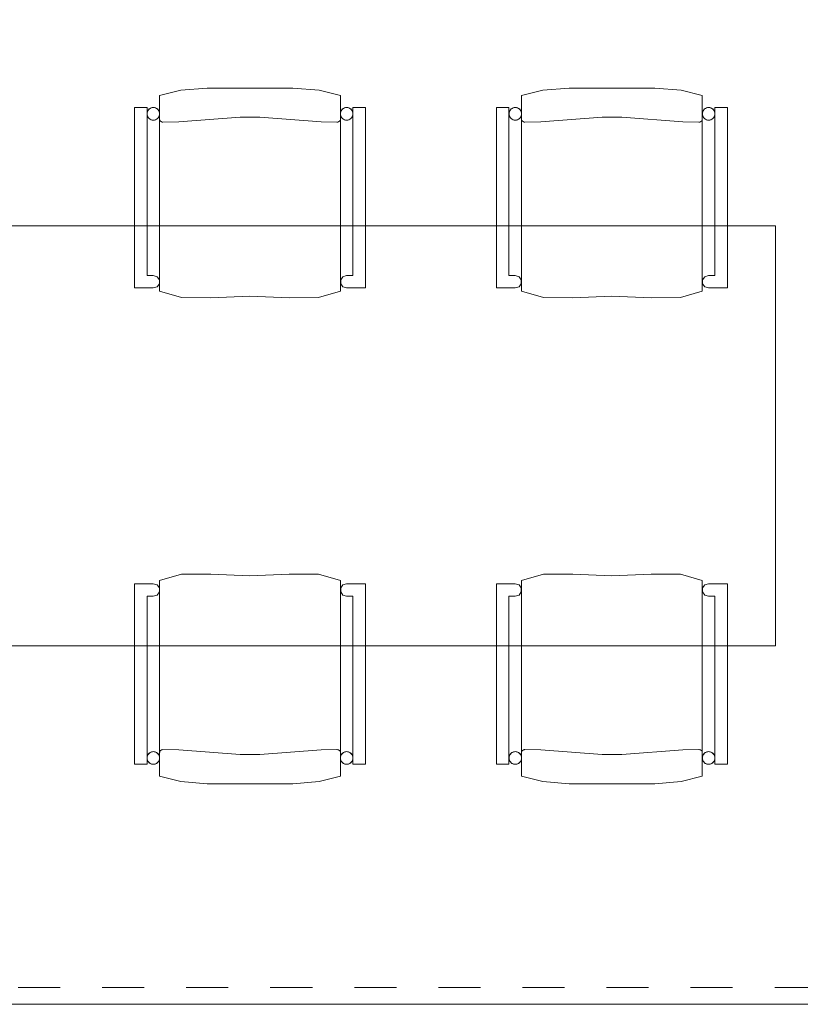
# Model space of a CAD drawing. Header units: metres. Extents: x -7.1 to 26.5, y -14.7 to 18.1.
# Tile 3 of 145: x 3.3 to 5.1, y -6.7 to -4.3. Entities that reach past the tile are written whole.
import ezdxf

# ---------------------------------------------------------------- set-up
doc = ezdxf.new("R2010")
doc.units = ezdxf.units.M
doc.linetypes.add('AUSGEZOGEN', pattern=[0])
doc.linetypes.add('STRICHLINIE_S4', pattern=[0.0055, 0.0035, -0.001, 0, -0.001])
for name, color, linetype in [('XR$1$030 Bodenaufbauten', 7, 'AUSGEZOGEN'), ('XR$1$065 Möbel Einrichtung', 7, 'AUSGEZOGEN'), ('XR$1$080 Raumdefinitionen Kontur', 7, 'AUSGEZOGEN'), ('XR$3$035 Decken', 7, 'AUSGEZOGEN')]:
    doc.layers.add(name, color=color, linetype=linetype)

msp = doc.modelspace()

# ---------------------------------------------------------------- linework, layer by layer
at = {"layer": 'XR$1$030 Bodenaufbauten', "color": 7, "linetype": 'AUSGEZOGEN', "lineweight": 18, "transparency": 33554687}
msp.add_lwpolyline([(1.9518, -6.6565), (22.9518, -6.6565), (22.9518, -3.8565), (1.9518, -3.8565), (1.9518, -6.6565)], close=True, dxfattribs=at)
at = {"layer": 'XR$1$065 Möbel Einrichtung', "color": 8, "linetype": 'AUSGEZOGEN', "lineweight": 13, "transparency": 33554687}
for p, q in [((3.6387, -4.481), (3.5884, -4.4936)), ((3.5884, -4.4936), (3.5884, -4.9594)), ((3.7014, -4.4759), (3.6387, -4.481)), ((3.8034, -4.4759), (3.7014, -4.4759)), ((3.9055, -4.4759), (3.8034, -4.4759)), ((3.9681, -4.481), (3.9055, -4.4759)), ((4.0184, -4.4936), (3.9681, -4.481)), ((4.0184, -4.9594), (4.0184, -4.4936)), ((4.4496, -4.4936), (4.4999, -4.481)), ((4.4496, -4.9594), (4.4496, -4.4936)), ((4.4999, -4.481), (4.5626, -4.4759)), ((4.5626, -4.4759), (4.6646, -4.4759)), ((4.6646, -4.4759), (4.7667, -4.4759)), ((4.7667, -4.4759), (4.8293, -4.481)), ((4.8293, -4.481), (4.8796, -4.4936)), ((4.8796, -4.4936), (4.8796, -4.9594)), ((3.5584, -4.5222), (3.5284, -4.5222)), ((3.5284, -4.5222), (3.5284, -4.9515)), ((3.5584, -4.922), (3.5584, -4.5222)), ((4.0784, -4.5222), (4.0484, -4.5222)), ((4.0484, -4.5222), (4.0484, -4.922)), ((4.0784, -4.9515), (4.0784, -4.5222)), ((4.3896, -4.9515), (4.3896, -4.5222)), ((4.3896, -4.5222), (4.4196, -4.5222)), ((4.4196, -4.5222), (4.4196, -4.922)), ((4.9096, -4.922), (4.9096, -4.5222)), ((4.9096, -4.5222), (4.9396, -4.5222)), ((4.9396, -4.5222), (4.9396, -4.9515)), ((3.7799, -4.5452), (3.6344, -4.5562)), ((3.8269, -4.5452), (3.7799, -4.5452)), ((3.9724, -4.5562), (3.8269, -4.5452)), ((4.4956, -4.5562), (4.6411, -4.5452)), ((4.6411, -4.5452), (4.6881, -4.5452)), ((4.6881, -4.5452), (4.8336, -4.5562)), ((3.5887, -4.5513), (3.5884, -4.5499)), ((3.5892, -4.5526), (3.5887, -4.5513)), ((3.5899, -4.5538), (3.5892, -4.5526)), ((3.5908, -4.5549), (3.5899, -4.5538)), ((3.5918, -4.5558), (3.5908, -4.5549)), ((3.593, -4.5565), (3.5918, -4.5558)), ((3.5944, -4.5569), (3.593, -4.5565)), ((3.5957, -4.5572), (3.5944, -4.5569)), ((3.5964, -4.5572), (3.5957, -4.5572)), ((3.6344, -4.5562), (3.5964, -4.5572)), ((4.0104, -4.5572), (3.9724, -4.5562)), ((4.0111, -4.5572), (4.0104, -4.5572)), ((4.0125, -4.5569), (4.0111, -4.5572)), ((4.0138, -4.5565), (4.0125, -4.5569)), ((4.015, -4.5558), (4.0138, -4.5565)), ((4.0161, -4.5549), (4.015, -4.5558)), ((4.017, -4.5538), (4.0161, -4.5549)), ((4.0177, -4.5526), (4.017, -4.5538)), ((4.4504, -4.5526), (4.4511, -4.5538)), ((4.4511, -4.5538), (4.452, -4.5549)), ((4.452, -4.5549), (4.453, -4.5558)), ((4.453, -4.5558), (4.4542, -4.5565)), ((4.4542, -4.5565), (4.4556, -4.5569)), ((4.4556, -4.5569), (4.4569, -4.5572)), ((4.4569, -4.5572), (4.4576, -4.5572)), ((4.4576, -4.5572), (4.4956, -4.5562)), ((4.8336, -4.5562), (4.8716, -4.5572)), ((4.8716, -4.5572), (4.8723, -4.5572)), ((4.8723, -4.5572), (4.8737, -4.5569)), ((4.8737, -4.5569), (4.875, -4.5565)), ((4.875, -4.5565), (4.8762, -4.5558)), ((4.8762, -4.5558), (4.8773, -4.5549)), ((4.8773, -4.5549), (4.8782, -4.5538)), ((4.8782, -4.5538), (4.8789, -4.5526)), ((4.8789, -4.5526), (4.8794, -4.5513)), ((4.8794, -4.5513), (4.8796, -4.5499)), ((2.5534, -4.8037), (5.0534, -4.8037)), ((5.0534, -4.8037), (5.0534, -5.8037)), ((3.5734, -4.922), (3.5584, -4.922)), ((3.5823, -4.9249), (3.5734, -4.922)), ((3.5877, -4.9324), (3.5823, -4.9249)), ((3.5823, -4.9492), (3.5877, -4.9417)), ((3.5877, -4.9417), (3.5877, -4.9324)), ((4.0246, -4.9249), (4.0192, -4.9324)), ((4.0192, -4.9324), (4.0192, -4.9417)), ((4.0192, -4.9417), (4.0246, -4.9492)), ((4.0334, -4.922), (4.0246, -4.9249)), ((4.0484, -4.922), (4.0334, -4.922)), ((4.4196, -4.922), (4.4346, -4.922)), ((4.4346, -4.922), (4.4435, -4.9249)), ((4.4435, -4.9249), (4.4489, -4.9324)), ((4.4489, -4.9417), (4.4435, -4.9492)), ((4.4489, -4.9324), (4.4489, -4.9417)), ((4.8804, -4.9324), (4.8858, -4.9249)), ((4.8804, -4.9417), (4.8804, -4.9324)), ((4.8858, -4.9492), (4.8804, -4.9417)), ((4.8858, -4.9249), (4.8946, -4.922)), ((4.8946, -4.922), (4.9096, -4.922)), ((3.5284, -4.9515), (3.5734, -4.9515)), ((3.5734, -4.9515), (3.5823, -4.9492)), ((3.5884, -4.9594), (3.6404, -4.9747)), ((3.9665, -4.9747), (4.0184, -4.9594)), ((4.0246, -4.9492), (4.0334, -4.9515)), ((4.0334, -4.9515), (4.0784, -4.9515)), ((4.4346, -4.9515), (4.3896, -4.9515)), ((4.4435, -4.9492), (4.4346, -4.9515)), ((4.5016, -4.9747), (4.4496, -4.9594)), ((4.8796, -4.9594), (4.8277, -4.9747)), ((4.8946, -4.9515), (4.8858, -4.9492)), ((4.9396, -4.9515), (4.8946, -4.9515)), ((3.6404, -4.9747), (3.7105, -4.975)), ((3.7105, -4.975), (3.8034, -4.9708)), ((3.8034, -4.9708), (3.8964, -4.975)), ((3.8964, -4.975), (3.9665, -4.9747)), ((4.5717, -4.975), (4.5016, -4.9747)), ((4.6646, -4.9708), (4.5717, -4.975)), ((4.7576, -4.975), (4.6646, -4.9708)), ((4.8277, -4.9747), (4.7576, -4.975)), ((3.5884, -5.648), (3.6404, -5.6327)), ((3.6404, -5.6327), (3.7105, -5.6324)), ((3.7105, -5.6324), (3.8034, -5.6366)), ((3.8034, -5.6366), (3.8964, -5.6324)), ((3.8964, -5.6324), (3.9665, -5.6327)), ((3.9665, -5.6327), (4.0184, -5.648)), ((4.5016, -5.6327), (4.4496, -5.648)), ((4.5717, -5.6324), (4.5016, -5.6327)), ((4.6646, -5.6366), (4.5717, -5.6324)), ((4.7576, -5.6324), (4.6646, -5.6366)), ((4.8277, -5.6327), (4.7576, -5.6324)), ((4.8796, -5.648), (4.8277, -5.6327)), ((3.5284, -5.6559), (3.5734, -5.6559)), ((3.5284, -6.0852), (3.5284, -5.6559)), ((3.5734, -5.6559), (3.5823, -5.6582)), ((3.5823, -5.6582), (3.5877, -5.6657)), ((3.5877, -5.6657), (3.5877, -5.675)), ((3.5884, -6.1138), (3.5884, -5.648)), ((4.0184, -5.648), (4.0184, -6.1138)), ((4.0192, -5.6657), (4.0246, -5.6582)), ((4.0192, -5.675), (4.0192, -5.6657)), ((4.0246, -5.6582), (4.0334, -5.6559)), ((4.0334, -5.6559), (4.0784, -5.6559)), ((4.0784, -5.6559), (4.0784, -6.0852)), ((4.4346, -5.6559), (4.3896, -5.6559)), ((4.3896, -5.6559), (4.3896, -6.0852)), ((4.4435, -5.6582), (4.4346, -5.6559)), ((4.4489, -5.6657), (4.4435, -5.6582)), ((4.4489, -5.675), (4.4489, -5.6657)), ((4.4496, -5.648), (4.4496, -6.1138)), ((4.8796, -6.1138), (4.8796, -5.648)), ((4.8858, -5.6582), (4.8804, -5.6657)), ((4.8804, -5.6657), (4.8804, -5.675)), ((4.8946, -5.6559), (4.8858, -5.6582)), ((4.9396, -5.6559), (4.8946, -5.6559)), ((4.9396, -6.0852), (4.9396, -5.6559)), ((3.5734, -5.6854), (3.5584, -5.6854)), ((3.5584, -5.6854), (3.5584, -6.0852)), ((3.5823, -5.6825), (3.5734, -5.6854)), ((3.5877, -5.675), (3.5823, -5.6825)), ((4.0246, -5.6825), (4.0192, -5.675)), ((4.0334, -5.6854), (4.0246, -5.6825)), ((4.0484, -5.6854), (4.0334, -5.6854)), ((4.0484, -6.0852), (4.0484, -5.6854)), ((4.4196, -5.6854), (4.4346, -5.6854)), ((4.4196, -6.0852), (4.4196, -5.6854)), ((4.4346, -5.6854), (4.4435, -5.6825)), ((4.4435, -5.6825), (4.4489, -5.675)), ((4.8804, -5.675), (4.8858, -5.6825)), ((4.8858, -5.6825), (4.8946, -5.6854)), ((4.8946, -5.6854), (4.9096, -5.6854)), ((4.9096, -5.6854), (4.9096, -6.0852)), ((5.0534, -5.8037), (2.5534, -5.8037)), ((3.5887, -6.0561), (3.5884, -6.0575)), ((3.5892, -6.0548), (3.5887, -6.0561)), ((3.5899, -6.0536), (3.5892, -6.0548)), ((3.5908, -6.0525), (3.5899, -6.0536)), ((3.5918, -6.0516), (3.5908, -6.0525)), ((3.593, -6.0509), (3.5918, -6.0516)), ((3.5944, -6.0505), (3.593, -6.0509)), ((3.5957, -6.0502), (3.5944, -6.0505)), ((3.5964, -6.0502), (3.5957, -6.0502)), ((3.6344, -6.0512), (3.5964, -6.0502)), ((3.7799, -6.0622), (3.6344, -6.0512)), ((3.8269, -6.0622), (3.7799, -6.0622)), ((3.9724, -6.0512), (3.8269, -6.0622)), ((4.0104, -6.0502), (3.9724, -6.0512)), ((4.0111, -6.0502), (4.0104, -6.0502)), ((4.0125, -6.0505), (4.0111, -6.0502)), ((4.0138, -6.0509), (4.0125, -6.0505)), ((4.015, -6.0516), (4.0138, -6.0509)), ((4.0161, -6.0525), (4.015, -6.0516)), ((4.017, -6.0536), (4.0161, -6.0525)), ((4.0177, -6.0548), (4.017, -6.0536)), ((4.4504, -6.0548), (4.4511, -6.0536)), ((4.4511, -6.0536), (4.452, -6.0525)), ((4.452, -6.0525), (4.453, -6.0516)), ((4.453, -6.0516), (4.4542, -6.0509)), ((4.4542, -6.0509), (4.4556, -6.0505)), ((4.4556, -6.0505), (4.4569, -6.0502)), ((4.4569, -6.0502), (4.4576, -6.0502)), ((4.4576, -6.0502), (4.4956, -6.0512)), ((4.4956, -6.0512), (4.6411, -6.0622)), ((4.6411, -6.0622), (4.6881, -6.0622)), ((4.6881, -6.0622), (4.8336, -6.0512)), ((4.8336, -6.0512), (4.8716, -6.0502)), ((4.8716, -6.0502), (4.8723, -6.0502)), ((4.8723, -6.0502), (4.8737, -6.0505)), ((4.8737, -6.0505), (4.875, -6.0509)), ((4.875, -6.0509), (4.8762, -6.0516)), ((4.8762, -6.0516), (4.8773, -6.0525)), ((4.8773, -6.0525), (4.8782, -6.0536)), ((4.8782, -6.0536), (4.8789, -6.0548)), ((4.8789, -6.0548), (4.8794, -6.0561)), ((4.8794, -6.0561), (4.8796, -6.0575)), ((3.5584, -6.0852), (3.5284, -6.0852)), ((4.0784, -6.0852), (4.0484, -6.0852)), ((4.3896, -6.0852), (4.4196, -6.0852)), ((4.9096, -6.0852), (4.9396, -6.0852)), ((3.6387, -6.1264), (3.5884, -6.1138)), ((4.0184, -6.1138), (3.9681, -6.1264)), ((4.4496, -6.1138), (4.4999, -6.1264)), ((4.8293, -6.1264), (4.8796, -6.1138)), ((3.7014, -6.1315), (3.6387, -6.1264)), ((3.8034, -6.1315), (3.7014, -6.1315)), ((3.9055, -6.1315), (3.8034, -6.1315)), ((3.9681, -6.1264), (3.9055, -6.1315)), ((4.4999, -6.1264), (4.5626, -6.1315)), ((4.5626, -6.1315), (4.6646, -6.1315)), ((4.6646, -6.1315), (4.7667, -6.1315)), ((4.7667, -6.1315), (4.8293, -6.1264))]:
    msp.add_line(p, q, dxfattribs=at)
for points in [[(3.5884, -4.9594), (3.6404, -4.9747), (3.7105, -4.975), (3.8034, -4.9708), (3.8964, -4.975), (3.9665, -4.9747), (4.0184, -4.9594), (4.0184, -4.4936), (3.9681, -4.481), (3.9055, -4.4759), (3.8034, -4.4759), (3.7014, -4.4759), (3.6387, -4.481), (3.5884, -4.4936), (3.5884, -4.9594)], [(4.8796, -4.9594), (4.8277, -4.9747), (4.7576, -4.975), (4.6646, -4.9708), (4.5717, -4.975), (4.5016, -4.9747), (4.4496, -4.9594), (4.4496, -4.4936), (4.4999, -4.481), (4.5626, -4.4759), (4.6646, -4.4759), (4.7667, -4.4759), (4.8293, -4.481), (4.8796, -4.4936), (4.8796, -4.9594)], [(3.5284, -4.9515), (3.5734, -4.9515), (3.5823, -4.9492), (3.5877, -4.9417), (3.5877, -4.9324), (3.5823, -4.9249), (3.5734, -4.922), (3.5584, -4.922), (3.5584, -4.5222), (3.5284, -4.5222), (3.5284, -4.9515)], [(3.5734, -4.5222), (3.5708, -4.5224), (3.5683, -4.5231), (3.5659, -4.5242), (3.5638, -4.5257), (3.562, -4.5276), (3.5605, -4.5297), (3.5593, -4.5321), (3.5587, -4.5346), (3.5584, -4.5372), (3.5587, -4.5398), (3.5593, -4.5423), (3.5605, -4.5447), (3.562, -4.5468), (3.5638, -4.5487), (3.5659, -4.5502), (3.5683, -4.5513), (3.5708, -4.552), (3.5734, -4.5522), (3.576, -4.552), (3.5786, -4.5513), (3.5809, -4.5502), (3.5831, -4.5487), (3.5849, -4.5468), (3.5864, -4.5447), (3.5875, -4.5423), (3.5882, -4.5398), (3.5884, -4.5372), (3.5882, -4.5346), (3.5875, -4.5321), (3.5864, -4.5297), (3.5849, -4.5276), (3.5831, -4.5257), (3.5809, -4.5242), (3.5786, -4.5231), (3.576, -4.5224), (3.5734, -4.5222)], [(4.0334, -4.5222), (4.0308, -4.5224), (4.0283, -4.5231), (4.0259, -4.5242), (4.0238, -4.5257), (4.022, -4.5276), (4.0205, -4.5297), (4.0193, -4.5321), (4.0187, -4.5346), (4.0184, -4.5372), (4.0187, -4.5398), (4.0193, -4.5423), (4.0205, -4.5447), (4.022, -4.5468), (4.0238, -4.5487), (4.0259, -4.5502), (4.0283, -4.5513), (4.0308, -4.552), (4.0334, -4.5522), (4.036, -4.552), (4.0386, -4.5513), (4.0409, -4.5502), (4.0431, -4.5487), (4.0449, -4.5468), (4.0464, -4.5447), (4.0475, -4.5423), (4.0482, -4.5398), (4.0484, -4.5372), (4.0482, -4.5346), (4.0475, -4.5321), (4.0464, -4.5297), (4.0449, -4.5276), (4.0431, -4.5257), (4.0409, -4.5242), (4.0386, -4.5231), (4.036, -4.5224), (4.0334, -4.5222)], [(4.0484, -4.922), (4.0334, -4.922), (4.0246, -4.9249), (4.0192, -4.9324), (4.0192, -4.9417), (4.0246, -4.9492), (4.0334, -4.9515), (4.0784, -4.9515), (4.0784, -4.5222), (4.0484, -4.5222), (4.0484, -4.922)], [(4.4196, -4.922), (4.4346, -4.922), (4.4435, -4.9249), (4.4489, -4.9324), (4.4489, -4.9417), (4.4435, -4.9492), (4.4346, -4.9515), (4.3896, -4.9515), (4.3896, -4.5222), (4.4196, -4.5222), (4.4196, -4.922)], [(4.4346, -4.5222), (4.4372, -4.5224), (4.4398, -4.5231), (4.4421, -4.5242), (4.4443, -4.5257), (4.4461, -4.5276), (4.4476, -4.5297), (4.4487, -4.5321), (4.4494, -4.5346), (4.4496, -4.5372), (4.4494, -4.5398), (4.4487, -4.5423), (4.4476, -4.5447), (4.4461, -4.5468), (4.4443, -4.5487), (4.4421, -4.5502), (4.4398, -4.5513), (4.4372, -4.552), (4.4346, -4.5522), (4.432, -4.552), (4.4295, -4.5513), (4.4271, -4.5502), (4.425, -4.5487), (4.4231, -4.5468), (4.4216, -4.5447), (4.4205, -4.5423), (4.4199, -4.5398), (4.4196, -4.5372), (4.4199, -4.5346), (4.4205, -4.5321), (4.4216, -4.5297), (4.4231, -4.5276), (4.425, -4.5257), (4.4271, -4.5242), (4.4295, -4.5231), (4.432, -4.5224), (4.4346, -4.5222)], [(4.8946, -4.5222), (4.8972, -4.5224), (4.8998, -4.5231), (4.9021, -4.5242), (4.9043, -4.5257), (4.9061, -4.5276), (4.9076, -4.5297), (4.9087, -4.5321), (4.9094, -4.5346), (4.9096, -4.5372), (4.9094, -4.5398), (4.9087, -4.5423), (4.9076, -4.5447), (4.9061, -4.5468), (4.9043, -4.5487), (4.9021, -4.5502), (4.8998, -4.5513), (4.8972, -4.552), (4.8946, -4.5522), (4.892, -4.552), (4.8895, -4.5513), (4.8871, -4.5502), (4.885, -4.5487), (4.8831, -4.5468), (4.8816, -4.5447), (4.8805, -4.5423), (4.8799, -4.5398), (4.8796, -4.5372), (4.8799, -4.5346), (4.8805, -4.5321), (4.8816, -4.5297), (4.8831, -4.5276), (4.885, -4.5257), (4.8871, -4.5242), (4.8895, -4.5231), (4.892, -4.5224), (4.8946, -4.5222)], [(4.9396, -4.9515), (4.8946, -4.9515), (4.8858, -4.9492), (4.8804, -4.9417), (4.8804, -4.9324), (4.8858, -4.9249), (4.8946, -4.922), (4.9096, -4.922), (4.9096, -4.5222), (4.9396, -4.5222), (4.9396, -4.9515)], [(3.5884, -5.648), (3.6404, -5.6327), (3.7105, -5.6324), (3.8034, -5.6366), (3.8964, -5.6324), (3.9665, -5.6327), (4.0184, -5.648), (4.0184, -6.1138), (3.9681, -6.1264), (3.9055, -6.1315), (3.8034, -6.1315), (3.7014, -6.1315), (3.6387, -6.1264), (3.5884, -6.1138), (3.5884, -5.648)], [(4.8796, -5.648), (4.8277, -5.6327), (4.7576, -5.6324), (4.6646, -5.6366), (4.5717, -5.6324), (4.5016, -5.6327), (4.4496, -5.648), (4.4496, -6.1138), (4.4999, -6.1264), (4.5626, -6.1315), (4.6646, -6.1315), (4.7667, -6.1315), (4.8293, -6.1264), (4.8796, -6.1138), (4.8796, -5.648)], [(3.5284, -5.6559), (3.5734, -5.6559), (3.5823, -5.6582), (3.5877, -5.6657), (3.5877, -5.675), (3.5823, -5.6825), (3.5734, -5.6854), (3.5584, -5.6854), (3.5584, -6.0852), (3.5284, -6.0852), (3.5284, -5.6559)], [(4.0484, -5.6854), (4.0334, -5.6854), (4.0246, -5.6825), (4.0192, -5.675), (4.0192, -5.6657), (4.0246, -5.6582), (4.0334, -5.6559), (4.0784, -5.6559), (4.0784, -6.0852), (4.0484, -6.0852), (4.0484, -5.6854)], [(4.4196, -5.6854), (4.4346, -5.6854), (4.4435, -5.6825), (4.4489, -5.675), (4.4489, -5.6657), (4.4435, -5.6582), (4.4346, -5.6559), (4.3896, -5.6559), (4.3896, -6.0852), (4.4196, -6.0852), (4.4196, -5.6854)], [(4.9396, -5.6559), (4.8946, -5.6559), (4.8858, -5.6582), (4.8804, -5.6657), (4.8804, -5.675), (4.8858, -5.6825), (4.8946, -5.6854), (4.9096, -5.6854), (4.9096, -6.0852), (4.9396, -6.0852), (4.9396, -5.6559)], [(3.5734, -6.0852), (3.5708, -6.085), (3.5683, -6.0843), (3.5659, -6.0832), (3.5638, -6.0817), (3.562, -6.0798), (3.5605, -6.0777), (3.5593, -6.0753), (3.5587, -6.0728), (3.5584, -6.0702), (3.5587, -6.0676), (3.5593, -6.0651), (3.5605, -6.0627), (3.562, -6.0606), (3.5638, -6.0587), (3.5659, -6.0572), (3.5683, -6.0561), (3.5708, -6.0554), (3.5734, -6.0552), (3.576, -6.0554), (3.5786, -6.0561), (3.5809, -6.0572), (3.5831, -6.0587), (3.5849, -6.0606), (3.5864, -6.0627), (3.5875, -6.0651), (3.5882, -6.0676), (3.5884, -6.0702), (3.5882, -6.0728), (3.5875, -6.0753), (3.5864, -6.0777), (3.5849, -6.0798), (3.5831, -6.0817), (3.5809, -6.0832), (3.5786, -6.0843), (3.576, -6.085), (3.5734, -6.0852)], [(4.0334, -6.0852), (4.0308, -6.085), (4.0283, -6.0843), (4.0259, -6.0832), (4.0238, -6.0817), (4.022, -6.0798), (4.0205, -6.0777), (4.0193, -6.0753), (4.0187, -6.0728), (4.0184, -6.0702), (4.0187, -6.0676), (4.0193, -6.0651), (4.0205, -6.0627), (4.022, -6.0606), (4.0238, -6.0587), (4.0259, -6.0572), (4.0283, -6.0561), (4.0308, -6.0554), (4.0334, -6.0552), (4.036, -6.0554), (4.0386, -6.0561), (4.0409, -6.0572), (4.0431, -6.0587), (4.0449, -6.0606), (4.0464, -6.0627), (4.0475, -6.0651), (4.0482, -6.0676), (4.0484, -6.0702), (4.0482, -6.0728), (4.0475, -6.0753), (4.0464, -6.0777), (4.0449, -6.0798), (4.0431, -6.0817), (4.0409, -6.0832), (4.0386, -6.0843), (4.036, -6.085), (4.0334, -6.0852)], [(4.4346, -6.0852), (4.4372, -6.085), (4.4398, -6.0843), (4.4421, -6.0832), (4.4443, -6.0817), (4.4461, -6.0798), (4.4476, -6.0777), (4.4487, -6.0753), (4.4494, -6.0728), (4.4496, -6.0702), (4.4494, -6.0676), (4.4487, -6.0651), (4.4476, -6.0627), (4.4461, -6.0606), (4.4443, -6.0587), (4.4421, -6.0572), (4.4398, -6.0561), (4.4372, -6.0554), (4.4346, -6.0552), (4.432, -6.0554), (4.4295, -6.0561), (4.4271, -6.0572), (4.425, -6.0587), (4.4231, -6.0606), (4.4216, -6.0627), (4.4205, -6.0651), (4.4199, -6.0676), (4.4196, -6.0702), (4.4199, -6.0728), (4.4205, -6.0753), (4.4216, -6.0777), (4.4231, -6.0798), (4.425, -6.0817), (4.4271, -6.0832), (4.4295, -6.0843), (4.432, -6.085), (4.4346, -6.0852)], [(4.8946, -6.0852), (4.8972, -6.085), (4.8998, -6.0843), (4.9021, -6.0832), (4.9043, -6.0817), (4.9061, -6.0798), (4.9076, -6.0777), (4.9087, -6.0753), (4.9094, -6.0728), (4.9096, -6.0702), (4.9094, -6.0676), (4.9087, -6.0651), (4.9076, -6.0627), (4.9061, -6.0606), (4.9043, -6.0587), (4.9021, -6.0572), (4.8998, -6.0561), (4.8972, -6.0554), (4.8946, -6.0552), (4.892, -6.0554), (4.8895, -6.0561), (4.8871, -6.0572), (4.885, -6.0587), (4.8831, -6.0606), (4.8816, -6.0627), (4.8805, -6.0651), (4.8799, -6.0676), (4.8796, -6.0702), (4.8799, -6.0728), (4.8805, -6.0753), (4.8816, -6.0777), (4.8831, -6.0798), (4.885, -6.0817), (4.8871, -6.0832), (4.8895, -6.0843), (4.892, -6.085), (4.8946, -6.0852)]]:
    msp.add_lwpolyline(points, close=True, dxfattribs=at)
for points in [[(3.5734, -4.5222), (3.5714, -4.5223), (3.5694, -4.5228), (3.5675, -4.5234), (3.5656, -4.5244), (3.564, -4.5256), (3.5625, -4.527), (3.5612, -4.5286), (3.5601, -4.5303), (3.5593, -4.5322), (3.5588, -4.5342), (3.5585, -4.5362), (3.5585, -4.5382), (3.5588, -4.5403), (3.5593, -4.5422), (3.5601, -4.5441), (3.5612, -4.5458), (3.5625, -4.5474), (3.564, -4.5488), (3.5656, -4.55), (3.5675, -4.551), (3.5694, -4.5516), (3.5714, -4.5521), (3.5734, -4.5522)], [(3.5734, -4.5522), (3.5755, -4.5521), (3.5775, -4.5516), (3.5794, -4.551), (3.5812, -4.55), (3.5829, -4.5488), (3.5844, -4.5474), (3.5857, -4.5458), (3.5868, -4.5441), (3.5876, -4.5422), (3.5881, -4.5403), (3.5884, -4.5382), (3.5884, -4.5362), (3.5881, -4.5342), (3.5876, -4.5322), (3.5868, -4.5303), (3.5857, -4.5286), (3.5844, -4.527), (3.5829, -4.5256), (3.5812, -4.5244), (3.5794, -4.5234), (3.5775, -4.5228), (3.5755, -4.5223), (3.5734, -4.5222)], [(4.0334, -4.5222), (4.0314, -4.5223), (4.0294, -4.5228), (4.0275, -4.5234), (4.0256, -4.5244), (4.024, -4.5256), (4.0225, -4.527), (4.0212, -4.5286), (4.0201, -4.5303), (4.0193, -4.5322), (4.0188, -4.5342), (4.0185, -4.5362), (4.0185, -4.5382), (4.0188, -4.5403), (4.0193, -4.5422), (4.0201, -4.5441), (4.0212, -4.5458), (4.0225, -4.5474), (4.024, -4.5488), (4.0256, -4.55), (4.0275, -4.551), (4.0294, -4.5516), (4.0314, -4.5521), (4.0334, -4.5522)], [(4.0334, -4.5522), (4.0355, -4.5521), (4.0375, -4.5516), (4.0394, -4.551), (4.0412, -4.55), (4.0429, -4.5488), (4.0444, -4.5474), (4.0457, -4.5458), (4.0468, -4.5441), (4.0476, -4.5422), (4.0481, -4.5403), (4.0484, -4.5382), (4.0484, -4.5362), (4.0481, -4.5342), (4.0476, -4.5322), (4.0468, -4.5303), (4.0457, -4.5286), (4.0444, -4.527), (4.0429, -4.5256), (4.0412, -4.5244), (4.0394, -4.5234), (4.0375, -4.5228), (4.0355, -4.5223), (4.0334, -4.5222)], [(4.4346, -4.5222), (4.4326, -4.5223), (4.4306, -4.5228), (4.4287, -4.5234), (4.4268, -4.5244), (4.4252, -4.5256), (4.4237, -4.527), (4.4224, -4.5286), (4.4213, -4.5303), (4.4205, -4.5322), (4.4199, -4.5342), (4.4197, -4.5362), (4.4197, -4.5382), (4.4199, -4.5403), (4.4205, -4.5422), (4.4213, -4.5441), (4.4224, -4.5458), (4.4237, -4.5474), (4.4252, -4.5488), (4.4268, -4.55), (4.4287, -4.551), (4.4306, -4.5516), (4.4326, -4.5521), (4.4346, -4.5522)], [(4.4346, -4.5522), (4.4367, -4.5521), (4.4387, -4.5516), (4.4406, -4.551), (4.4424, -4.55), (4.4441, -4.5488), (4.4456, -4.5474), (4.4469, -4.5458), (4.448, -4.5441), (4.4488, -4.5422), (4.4493, -4.5403), (4.4496, -4.5382), (4.4496, -4.5362), (4.4493, -4.5342), (4.4488, -4.5322), (4.448, -4.5303), (4.4469, -4.5286), (4.4456, -4.527), (4.4441, -4.5256), (4.4424, -4.5244), (4.4406, -4.5234), (4.4387, -4.5228), (4.4367, -4.5223), (4.4346, -4.5222)], [(4.8946, -4.5222), (4.8926, -4.5223), (4.8906, -4.5228), (4.8887, -4.5234), (4.8868, -4.5244), (4.8852, -4.5256), (4.8837, -4.527), (4.8824, -4.5286), (4.8813, -4.5303), (4.8805, -4.5322), (4.8799, -4.5342), (4.8797, -4.5362), (4.8797, -4.5382), (4.8799, -4.5403), (4.8805, -4.5422), (4.8813, -4.5441), (4.8824, -4.5458), (4.8837, -4.5474), (4.8852, -4.5488), (4.8868, -4.55), (4.8887, -4.551), (4.8906, -4.5516), (4.8926, -4.5521), (4.8946, -4.5522)], [(4.8946, -4.5522), (4.8967, -4.5521), (4.8987, -4.5516), (4.9006, -4.551), (4.9024, -4.55), (4.9041, -4.5488), (4.9056, -4.5474), (4.9069, -4.5458), (4.908, -4.5441), (4.9088, -4.5422), (4.9093, -4.5403), (4.9096, -4.5382), (4.9096, -4.5362), (4.9093, -4.5342), (4.9088, -4.5322), (4.908, -4.5303), (4.9069, -4.5286), (4.9056, -4.527), (4.9041, -4.5256), (4.9024, -4.5244), (4.9006, -4.5234), (4.8987, -4.5228), (4.8967, -4.5223), (4.8946, -4.5222)], [(3.5734, -6.0552), (3.5714, -6.0554), (3.5694, -6.0558), (3.5675, -6.0565), (3.5656, -6.0574), (3.564, -6.0586), (3.5625, -6.06), (3.5612, -6.0616), (3.5601, -6.0633), (3.5593, -6.0652), (3.5588, -6.0672), (3.5585, -6.0692), (3.5585, -6.0712), (3.5588, -6.0733), (3.5593, -6.0752), (3.5601, -6.0771), (3.5612, -6.0789), (3.5625, -6.0804), (3.564, -6.0818), (3.5656, -6.083), (3.5675, -6.084), (3.5694, -6.0846), (3.5714, -6.0851), (3.5734, -6.0852)], [(3.5734, -6.0852), (3.5755, -6.0851), (3.5775, -6.0846), (3.5794, -6.084), (3.5812, -6.083), (3.5829, -6.0818), (3.5844, -6.0804), (3.5857, -6.0789), (3.5868, -6.0771), (3.5876, -6.0752), (3.5881, -6.0733), (3.5884, -6.0712), (3.5884, -6.0692), (3.5881, -6.0672), (3.5876, -6.0652), (3.5868, -6.0633), (3.5857, -6.0616), (3.5844, -6.06), (3.5829, -6.0586), (3.5812, -6.0574), (3.5794, -6.0565), (3.5775, -6.0558), (3.5755, -6.0554), (3.5734, -6.0552)], [(4.0334, -6.0552), (4.0314, -6.0554), (4.0294, -6.0558), (4.0275, -6.0565), (4.0256, -6.0574), (4.024, -6.0586), (4.0225, -6.06), (4.0212, -6.0616), (4.0201, -6.0633), (4.0193, -6.0652), (4.0188, -6.0672), (4.0185, -6.0692), (4.0185, -6.0712), (4.0188, -6.0733), (4.0193, -6.0752), (4.0201, -6.0771), (4.0212, -6.0789), (4.0225, -6.0804), (4.024, -6.0818), (4.0256, -6.083), (4.0275, -6.084), (4.0294, -6.0846), (4.0314, -6.0851), (4.0334, -6.0852)], [(4.0334, -6.0852), (4.0355, -6.0851), (4.0375, -6.0846), (4.0394, -6.084), (4.0412, -6.083), (4.0429, -6.0818), (4.0444, -6.0804), (4.0457, -6.0789), (4.0468, -6.0771), (4.0476, -6.0752), (4.0481, -6.0733), (4.0484, -6.0712), (4.0484, -6.0692), (4.0481, -6.0672), (4.0476, -6.0652), (4.0468, -6.0633), (4.0457, -6.0616), (4.0444, -6.06), (4.0429, -6.0586), (4.0412, -6.0574), (4.0394, -6.0565), (4.0375, -6.0558), (4.0355, -6.0554), (4.0334, -6.0552)], [(4.4346, -6.0552), (4.4326, -6.0554), (4.4306, -6.0558), (4.4287, -6.0565), (4.4268, -6.0574), (4.4252, -6.0586), (4.4237, -6.06), (4.4224, -6.0616), (4.4213, -6.0633), (4.4205, -6.0652), (4.4199, -6.0672), (4.4197, -6.0692), (4.4197, -6.0712), (4.4199, -6.0733), (4.4205, -6.0752), (4.4213, -6.0771), (4.4224, -6.0789), (4.4237, -6.0804), (4.4252, -6.0818), (4.4268, -6.083), (4.4287, -6.084), (4.4306, -6.0846), (4.4326, -6.0851), (4.4346, -6.0852)], [(4.4346, -6.0852), (4.4367, -6.0851), (4.4387, -6.0846), (4.4406, -6.084), (4.4424, -6.083), (4.4441, -6.0818), (4.4456, -6.0804), (4.4469, -6.0789), (4.448, -6.0771), (4.4488, -6.0752), (4.4493, -6.0733), (4.4496, -6.0712), (4.4496, -6.0692), (4.4493, -6.0672), (4.4488, -6.0652), (4.448, -6.0633), (4.4469, -6.0616), (4.4456, -6.06), (4.4441, -6.0586), (4.4424, -6.0574), (4.4406, -6.0565), (4.4387, -6.0558), (4.4367, -6.0554), (4.4346, -6.0552)], [(4.8946, -6.0552), (4.8926, -6.0554), (4.8906, -6.0558), (4.8887, -6.0565), (4.8868, -6.0574), (4.8852, -6.0586), (4.8837, -6.06), (4.8824, -6.0616), (4.8813, -6.0633), (4.8805, -6.0652), (4.8799, -6.0672), (4.8797, -6.0692), (4.8797, -6.0712), (4.8799, -6.0733), (4.8805, -6.0752), (4.8813, -6.0771), (4.8824, -6.0789), (4.8837, -6.0804), (4.8852, -6.0818), (4.8868, -6.083), (4.8887, -6.084), (4.8906, -6.0846), (4.8926, -6.0851), (4.8946, -6.0852)], [(4.8946, -6.0852), (4.8967, -6.0851), (4.8987, -6.0846), (4.9006, -6.084), (4.9024, -6.083), (4.9041, -6.0818), (4.9056, -6.0804), (4.9069, -6.0789), (4.908, -6.0771), (4.9088, -6.0752), (4.9093, -6.0733), (4.9096, -6.0712), (4.9096, -6.0692), (4.9093, -6.0672), (4.9088, -6.0652), (4.908, -6.0633), (4.9069, -6.0616), (4.9056, -6.06), (4.9041, -6.0586), (4.9024, -6.0574), (4.9006, -6.0565), (4.8987, -6.0558), (4.8967, -6.0554), (4.8946, -6.0552)]]:
    msp.add_lwpolyline(points, dxfattribs=at)
at = {"layer": 'XR$1$080 Raumdefinitionen Kontur', "color": 8, "linetype": 'AUSGEZOGEN', "lineweight": 13, "transparency": 33554687}
msp.add_lwpolyline([(7.9418, -6.6565), (7.9418, -4.0565), (1.9518, -4.0565), (1.9518, -6.6565), (7.9418, -6.6565)], close=True, dxfattribs=at)
at = {"layer": 'XR$3$035 Decken', "color": 7, "linetype": 'AUSGEZOGEN', "lineweight": 18, "transparency": 33554687}
for points in [[(10.0118, 11.0035), (1.9918, 11.0535), (1.9918, -3.9165), (1.9918, -6.6565), (22.9418, -6.6565), (22.9418, 11.0535), (14.8918, 11.0535), (14.8918, 6.2735), (13.4518, 6.2735), (11.4518, 6.2735), (10.0118, 6.2735), (10.0118, 11.0035)], [(1.9918, -6.6565), (22.9418, -6.6565), (22.9418, -3.7165), (1.9918, -3.7165), (1.9918, -6.6565)]]:
    msp.add_lwpolyline(points, close=True, dxfattribs=at)
at = {"layer": 'XR$3$035 Decken', "color": 8, "linetype": 'STRICHLINIE_S4', "lineweight": 18, "transparency": 33554687}
msp.add_lwpolyline([(2.0518, -6.6165), (22.8518, -6.6165), (22.8518, -4.0765), (2.0518, -4.0765), (2.0518, -6.6165)], close=True, dxfattribs=at)

doc.saveas('drawing.dxf')
